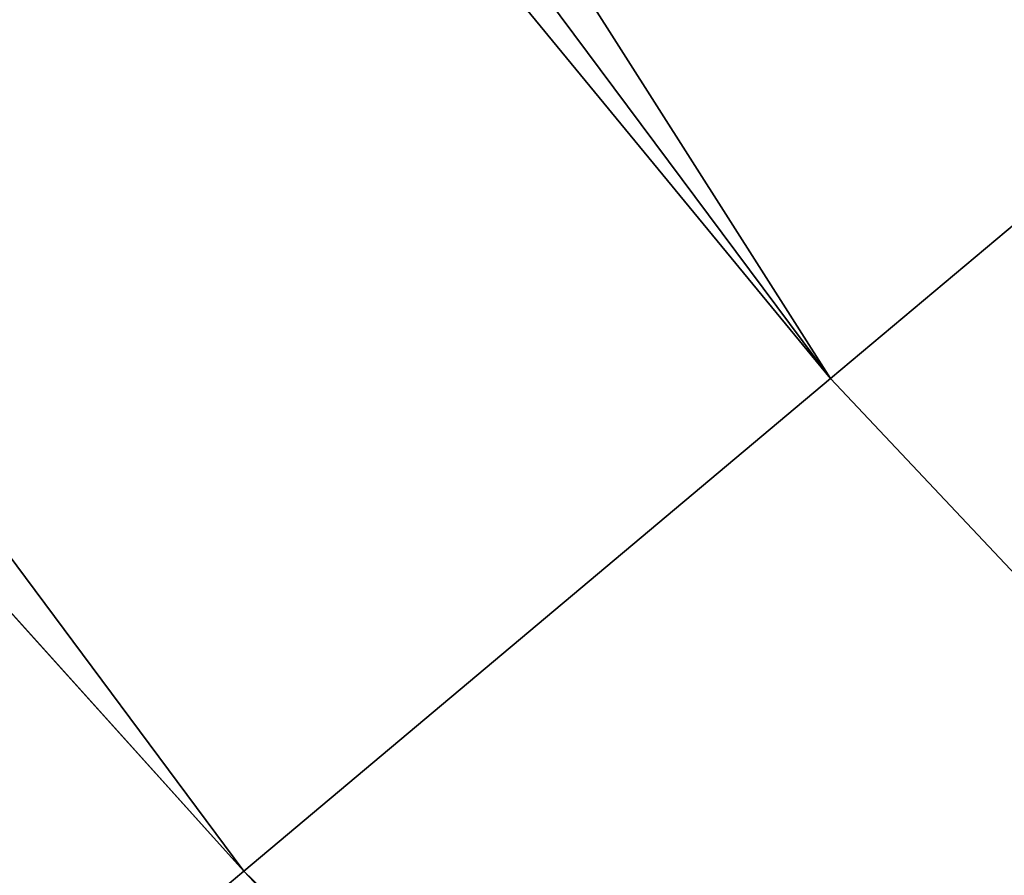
# Model space of a CAD drawing. Header units: millimetres. Extents: x -37.5 to 39.5, y -38.4 to 38.4.
# Tile 116 of 256: x -28.533 to -28.255, y -24.7 to -24.457. Entities that reach past the tile are written whole.
import ezdxf

# ---------------------------------------------------------------- set-up
doc = ezdxf.new("R2010")
doc.units = ezdxf.units.MM
doc.header["$LTSCALE"] = 25.4
doc.layers.get('0').update_dxf_attribs({"true_color": 0xff5454})

# ---------------------------------------------------------------- blocks, each defined once
blk = doc.blocks.new('ECHO-8371-8372.STL')
at = {"color": 7, "true_color": 0xffffff}
mesh = blk.add_polyface(dxfattribs=at)
corners = [(-28.30378, -24.55906, 16.88711), (-30.68596, -20.81687, 17.10388), (-30.95701, -20.99515, 16.88711), (-28.05526, -24.35052, 17.10388)]
mesh.append_faces([[corners[k] for k in face] for face in [(0, 1, 2), (1, 0, 3)]], dxfattribs={"vtx0": -1, "color": 7})
mesh = blk.add_polyface(dxfattribs=at)
corners = [(-28.30378, -24.55906, 16.88711), (-31.13812, -21.11427, 16.56268), (-28.46984, -24.69839, 16.56268), (-30.95701, -20.99515, 16.88711)]
mesh.append_faces([[corners[k] for k in face] for face in [(0, 1, 2), (1, 0, 3)]], dxfattribs={"vtx0": -1, "color": 7})
mesh = blk.add_polyface(dxfattribs=at)
corners = [(-31.13812, -21.11427, 16.56268), (-29.41735, -23.64719, 16.18), (-28.46984, -24.69839, 16.56268)]
mesh.append_faces([[corners[k] for k in face] for face in [(0, 1, 2)]], dxfattribs={"color": 7})
mesh = blk.add_polyface(dxfattribs=at)
corners = [(-29.41735, -23.64719, 0.18), (-28.52815, -24.74732, 16.18), (-29.41735, -23.64719, 16.18)]
mesh.append_faces([[corners[k] for k in face] for face in [(0, 1, 2)]], dxfattribs={"color": 7})
mesh = blk.add_polyface(dxfattribs=at)
corners = [(-29.41735, -23.64719, 16.18), (-28.52815, -24.74732, 16.18), (-28.46984, -24.69839, 16.56268)]
mesh.append_faces([[corners[k] for k in face] for face in [(0, 1, 2)]], dxfattribs={"color": 7})
mesh = blk.add_polyface(dxfattribs=at)
corners = [(-25.25475, -27.79084, 16.88711), (-28.05526, -24.35052, 17.10388), (-28.30378, -24.55906, 16.88711), (-25.03211, -27.55487, 17.10388)]
mesh.append_faces([[corners[k] for k in face] for face in [(0, 1, 2), (1, 0, 3)]], dxfattribs={"vtx0": -1, "color": 7})
mesh = blk.add_polyface(dxfattribs=at)
corners = [(-25.25475, -27.79084, 16.88711), (-28.46984, -24.69839, 16.56268), (-25.40351, -27.94852, 16.56268), (-28.30378, -24.55906, 16.88711)]
mesh.append_faces([[corners[k] for k in face] for face in [(0, 1, 2), (1, 0, 3)]], dxfattribs={"vtx0": -1, "color": 7})
mesh = blk.add_polyface(dxfattribs=at)
corners = [(-25.40351, -27.94852, 16.56268), (-28.52815, -24.74732, 16.18), (-25.45574, -28.00389, 16.18), (-28.46984, -24.69839, 16.56268)]
mesh.append_faces([[corners[k] for k in face] for face in [(0, 1, 2), (1, 0, 3)]], dxfattribs={"vtx0": -1, "color": 7})

msp = doc.modelspace()

# ---------------------------------------------------------------- block references
at = {"color": 7, "true_color": 0xffffff}
msp.add_blockref('ECHO-8371-8372.STL', (0, 0), dxfattribs=at)

doc.saveas('drawing.dxf')
